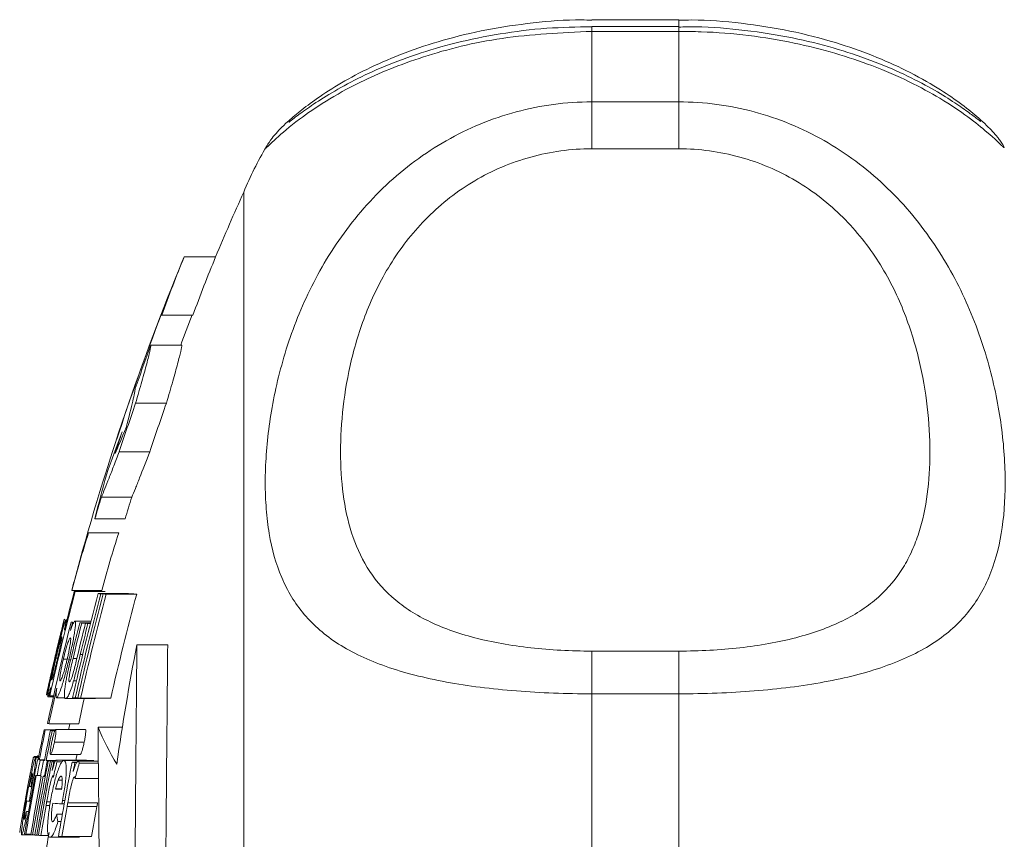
# Model space of a CAD drawing. Header units: millimetres. Extents: x 130 to 821, y 51 to 865.
# Tile 11 of 22: x 131 to 165, y 707 to 735. Entities that reach past the tile are written whole.
import ezdxf

# ---------------------------------------------------------------- set-up
doc = ezdxf.new("R2010")
doc.units = ezdxf.units.MM

msp = doc.modelspace()

# ---------------------------------------------------------------- linework, layer by layer
at = {"color": 7, "linetype": 'Continuous', "lineweight": 15}
for p, q in [((153.714, 735.494), (150.714, 735.494)), ((153.714, 735.261), (150.714, 735.261)), ((150.714, 735.097), (150.714, 732.665)), ((153.714, 735.097), (150.714, 735.097)), ((153.714, 732.665), (153.714, 735.097)), ((150.714, 732.665), (150.714, 731.049)), ((150.714, 732.665), (153.714, 732.665)), ((153.714, 732.665), (153.714, 731.049)), ((139.509, 731.116), (139.514, 731.123)), ((153.714, 731.049), (150.714, 731.049)), ((138.714, 692.235), (138.714, 729.558)), ((136.662, 727.327), (137.745, 727.327)), ((135.889, 725.31), (136.963, 725.31)), ((135.515, 724.28), (136.583, 724.28)), ((134.984, 722.275), (136.045, 722.275)), ((134.423, 720.608), (135.478, 720.608)), ((133.806, 719.042), (134.853, 719.042)), ((133.58, 718.292), (134.625, 718.292)), ((133.362, 717.81), (134.404, 717.81)), ((132.783, 715.827), (133.818, 715.827)), ((132.872, 715.789), (133.907, 715.789)), ((132.902, 715.784), (133.939, 715.784)), ((133.695, 715.714), (134.74, 715.714)), ((133.788, 715.708), (134.835, 715.708)), ((133.872, 715.703), (134.92, 715.703)), ((133.974, 715.698), (135.023, 715.698)), ((132.583, 714.809), (132.618, 714.809)), ((132.892, 714.767), (133.447, 714.767)), ((133.058, 714.707), (133.432, 714.707)), ((133.13, 714.701), (133.43, 714.701)), ((133.258, 714.692), (133.428, 714.692)), ((133.343, 714.687), (133.427, 714.687)), ((135.029, 713.953), (136.092, 713.953)), ((150.714, 713.735), (150.714, 712.26)), ((150.714, 713.735), (153.714, 713.735)), ((153.714, 713.735), (153.714, 712.26)), ((132.242, 713.495), (132.298, 713.495)), ((132.495, 713.458), (132.618, 713.458)), ((132.684, 713.428), (132.744, 713.428)), ((132.847, 712.703), (132.945, 712.703)), ((131.91, 712.236), (131.915, 712.236)), ((131.957, 712.162), (132.151, 712.162)), ((132.029, 712.194), (132.158, 712.194)), ((132.261, 712.12), (132.555, 712.12)), ((132.572, 712.094), (133.605, 712.094)), ((132.906, 712.118), (132.99, 712.118)), ((133.09, 712.108), (134.129, 712.108)), ((150.714, 712.26), (150.714, 706.49)), ((153.714, 712.26), (150.714, 712.26)), ((153.714, 706.49), (153.714, 712.26)), ((131.831, 711.02), (132.224, 711.02)), ((131.872, 711.014), (132.22, 711.014)), ((131.999, 711.229), (133.024, 711.229)), ((132.048, 710.995), (132.205, 710.995)), ((132.109, 710.99), (132.202, 710.99)), ((132.228, 711.026), (133.257, 711.026)), ((133.69, 711.107), (134.527, 711.107)), ((132.186, 710.594), (133.214, 710.594)), ((131.461, 710.077), (131.64, 710.077)), ((131.492, 710.102), (131.645, 710.102)), ((131.533, 710.049), (131.635, 710.049)), ((131.604, 709.99), (131.623, 709.99)), ((131.608, 710.126), (131.65, 710.126)), ((131.664, 709.982), (131.843, 709.982)), ((131.693, 709.979), (131.842, 709.979)), ((131.81, 709.966), (131.839, 709.966)), ((131.9, 709.958), (132.236, 709.958)), ((131.941, 709.954), (132.233, 709.954)), ((131.975, 709.952), (132.231, 709.952)), ((132.046, 709.946), (132.226, 709.946)), ((132.055, 710.173), (133.081, 710.173)), ((132.252, 709.977), (133.281, 709.977)), ((132.51, 709.962), (133.542, 709.962)), ((132.104, 709.942), (132.222, 709.942)), ((132.275, 709.912), (132.453, 709.912)), ((132.797, 709.901), (132.964, 709.901)), ((132.893, 709.896), (132.959, 709.896)), ((133.005, 709.936), (133.7, 709.936)), ((133.041, 709.871), (133.7, 709.871)), ((131.589, 709.44), (131.708, 709.44)), ((131.837, 709.416), (131.871, 709.416)), ((132.317, 709.286), (132.454, 709.286)), ((132.899, 709.341), (133.705, 709.341)), ((131.321, 709.068), (131.378, 709.068)), ((132.225, 708.98), (132.435, 708.98)), ((131.34, 708.675), (131.375, 708.675)), ((131.319, 708.557), (131.354, 708.557)), ((131.918, 708.539), (132.049, 708.539)), ((132.446, 708.469), (132.525, 708.469)), ((132.468, 708.588), (132.546, 708.588)), ((132.621, 708.374), (133.654, 708.374)), ((132.643, 708.498), (133.676, 708.498)), ((131.201, 707.946), (131.246, 707.946)), ((131.218, 708.201), (131.291, 708.201)), ((132.265, 708.113), (132.461, 708.113)), ((132.307, 707.858), (132.416, 707.858)), ((131.054, 707.402), (131.418, 707.402)), ((131.2, 707.425), (131.377, 707.425)), ((131.435, 707.4), (131.511, 707.4)), ((131.58, 707.389), (131.639, 707.389)), ((131.716, 707.379), (131.994, 707.379)), ((132.03, 707.314), (133.056, 707.314)), ((132.439, 707.338), (133.47, 707.338))]:
    msp.add_line(p, q, dxfattribs=at)
at = {"color": 8, "linetype": 'Continuous', "lineweight": 15}
for p, q in [((153.714, 735.494), (153.714, 735.261)), ((150.714, 735.261), (150.714, 735.097)), ((153.714, 735.261), (153.714, 735.097)), ((132.827, 713.474), (132.958, 713.474)), ((133.076, 713.612), (133.16, 713.612)), ((132.142, 713.254), (132.147, 713.254)), ((131.896, 708.414), (132.029, 708.414))]:
    msp.add_line(p, q, dxfattribs=at)
at = {"color": 7, "linetype": 'Continuous', "lineweight": 15, "flags": 128}
for points in [[(136.662, 727.327), (136.56, 727.08), (136.484, 726.895)], [(136.94, 725.321), (136.584, 724.396), (136.541, 724.28)], [(132.874, 716.172), (132.849, 716.08), (132.783, 715.827)], [(132.715, 711.229), (132.702, 711.17), (132.671, 711.02)], [(132.967, 710.173), (132.95, 710.087), (132.924, 709.958)]]:
    msp.add_lwpolyline(points, dxfattribs=at)
at = {"color": 7, "linetype": 'Continuous', "lineweight": 15}
for centre, radius, start, end in [((150.714, 724.558), 13, 149.6534, 157.3801), ((220.757, 692.558), 90, 155.72535, 157.27391), ((182.133, 708.756), 49.117, 157.7838, 160.304), ((182.695, 708.729), 48.645, 157.5225, 160.0714), ((220.757, 692.558), 91, 157.83118, 164.95948), ((220.751, 692.55), 90.99, 158.89002, 161.75257), ((135.911, 725.381), 0.0746, 234.3251, 253.4423), ((220.751, 692.534), 90.956, 159.57237, 160.5774), ((220.751, 692.504), 90.787, 160.85738, 161.96758), ((220.751, 692.504), 89.785, 160.63523, 161.75925), ((179.469, 703.986), 48.162, 158.9411, 160.8249), ((220.751, 692.521), 90.9, 161.54787, 162.0455), ((179.486, 706.996), 47.275, 164.2786, 166.1751), ((220.751, 692.521), 90.9, 163.03661, 163.53019), ((220.751, 692.521), 89.899, 162.84191, 163.34149), ((177.944, 703.701), 46.761, 162.4395, 164.9704), ((178.492, 703.689), 46.294, 162.2408, 164.7997), ((220.75, 692.517), 90.877, 165.16597, 167.49526), ((220.75, 692.523), 90.907, 165.17092, 166.03635), ((133.103, 716.996), 1.229, 259.1523, 260.6066), ((134.141, 717.024), 1.257, 259.2772, 260.7155), ((220.75, 692.447), 90.111, 165.03702, 167.38729), ((220.75, 692.442), 90.021, 165.02165, 167.37442), ((220.75, 692.437), 89.94, 165.00784, 167.36286), ((220.75, 692.432), 89.841, 164.99098, 167.34875), ((135.635, 748.018), 32.363, 266.5629, 266.7287), ((136.167, 757.523), 41.883, 266.8588, 266.9987), ((220.751, 692.432), 88.828, 164.81574, 167.20206), ((136.703, 748.789), 33.134, 266.604, 266.768), ((137.241, 758.522), 42.881, 266.8966, 267.035), ((220.75, 692.5), 90.755, 165.81865, 168.08689), ((220.75, 692.56), 90.993, 165.85654, 166.03221), ((132.525, 714.791), 0.01, 142.4982, 161.8412), ((220.75, 692.495), 90.707, 165.81102, 165.99869), ((133.33, 719.621), 4.919, 263.3614, 263.9387), ((220.75, 692.472), 90.468, 165.77264, 166.46192), ((220.75, 692.467), 90.398, 165.76138, 166.56273), ((134.245, 729.88), 15.22, 265.5254, 265.7983), ((220.757, 692.558), 91, 166.01073, 166.40585), ((220.75, 692.458), 90.273, 165.7413, 166.55755), ((220.75, 692.452), 90.191, 165.7281, 166.43154), ((134.856, 738.628), 23.989, 266.1811, 266.383), ((220.75, 692.545), 90.982, 166.42599, 167.51002), ((216.98, 698.021), 83.485, 168.99816, 171.86622), ((220.75, 692.56), 90.993, 166.85415, 167.51154), ((220.75, 692.551), 90.99, 166.79384, 167.51109), ((220.75, 692.523), 90.906, 167.31921, 167.49941), ((220.75, 692.495), 90.707, 167.28455, 168.08053), ((131.937, 712.254), 0.0359, 227.4143, 242.7205), ((132.228, 713.384), 1.206, 259.0471, 260.5149), ((134.735, 743.8), 31.734, 266.5282, 266.6956), ((135.262, 753.119), 41.068, 266.8269, 266.9682), ((220.75, 692.495), 89.704, 167.36302, 167.94525), ((220.75, 692.509), 90.825, 168.2407, 168.9049), ((220.75, 692.504), 90.785, 168.23539, 168.89989), ((132.241, 713.948), 2.957, 262.0351, 262.8423), ((220.75, 692.485), 90.613, 168.21276, 168.87858), ((220.75, 692.48), 90.553, 168.20486, 168.87114), ((132.514, 716.034), 4.832, 263.3007, 263.8832), ((132.916, 720.332), 9.377, 264.6866, 265.0615), ((144.777, 715.92), 12.087, 203.4635, 210.2359), ((210.037, 694.361), 80.13, 168.73692, 169.12339), ((220.75, 692.558), 90.993, 168.92566, 169.12757), ((220.757, 692.558), 91, 168.92565, 169.12397), ((131.46, 710.035), 0.00911, 139.5645, 172.3572), ((220.75, 692.512), 90.844, 168.9072, 169.25306), ((220.75, 692.473), 90.479, 168.86195, 170.5082), ((220.75, 692.468), 90.41, 168.85331, 170.50086), ((220.75, 692.5), 90.757, 168.89639, 169.2426), ((131.942, 712.265), 2.299, 261.5243, 262.001), ((132.137, 713.732), 3.78, 262.8122, 263.2526), ((220.75, 692.488), 90.641, 168.88209, 169.22875), ((132.573, 717.829), 7.9, 264.4593, 264.6691), ((220.75, 692.476), 90.512, 168.86606, 169.21324), ((132.858, 721.015), 11.098, 265.0457, 265.2611), ((133.123, 724.284), 14.378, 265.4185, 265.7007), ((220.75, 692.464), 90.353, 168.84612, 170.49476), ((133.501, 729.417), 19.525, 265.8979, 266.0954), ((220.75, 692.459), 90.287, 168.83788, 169.04143), ((210.326, 690.529), 80.422, 166.05344, 166.44249), ((220.75, 692.423), 89.673, 168.76047, 170.42203), ((135.574, 765.807), 55.975, 267.1561, 267.2548), ((220.75, 692.418), 89.578, 168.74847, 168.95369), ((210.51, 688.95), 80.244, 164.88745, 165.2794), ((220.75, 692.509), 90.825, 169.25083, 170.54467), ((220.75, 692.504), 90.785, 169.24599, 170.54042), ((220.75, 692.485), 90.613, 169.22535, 170.52232), ((220.75, 692.48), 90.553, 169.21815, 170.516), ((131.838, 711.721), 2.294, 261.5146, 261.9918), ((132.032, 713.185), 3.771, 262.8039, 263.2448), ((132.468, 717.272), 7.882, 264.4528, 264.6629), ((132.753, 720.451), 11.073, 265.0399, 265.2555), ((131.503, 709.782), 0.737, 255.7394, 260.1029), ((134.406, 745.85), 36.935, 266.6135, 266.9375), ((220.751, 692.56), 90.994, 169.82242, 169.90225), ((220.696, 692.434), 90.82, 169.69836, 169.77431), ((220.75, 692.558), 90.993, 169.90068, 170.56231), ((131.452, 709.459), 0.912, 255.9383, 261.6223), ((220.75, 692.458), 90.275, 169.81951, 170.48656), ((220.751, 692.653), 90.242, 169.86062, 169.94112), ((134.449, 747.649), 39.231, 266.6076, 267.0741), ((220.75, 692.417), 89.562, 169.73758, 170.4101), ((220.697, 692.168), 89.744, 169.45762, 169.53454), ((220.751, 692.69), 89.515, 169.82852, 169.90967), ((220.75, 692.417), 88.546, 169.61852, 170.299), ((220.751, 692.69), 88.498, 169.7104, 169.79252), ((148.424, 706.923), 17.253, 175.754, 176.6024), ((149.611, 710.875), 17.565, 189.047, 189.8899), ((131.566, 710.316), 2.914, 261.9756, 262.7887), ((132.236, 716.605), 9.239, 264.6465, 265.0241), ((132.652, 721.58), 14.232, 265.3946, 265.6782), ((133.044, 726.894), 19.561, 265.8772, 266.107), ((220.757, 692.558), 90, 170.45646, 171.05098), ((135.114, 763.149), 55.876, 267.1413, 267.2563)]:
    msp.add_arc(centre, radius, start, end, dxfattribs=at)
for points, knots in [([(150.715, 735.482), (150.599, 735.486), (149.92, 735.508), (148.683, 735.402), (147.066, 735.17), (145.576, 734.807), (144.224, 734.357), (143.045, 733.849), (142.033, 733.307), (141.231, 732.789), (140.605, 732.309), (140.255, 732.006), (140.002, 731.771), (139.817, 731.566), (139.64, 731.362), (139.532, 731.179), (139.503, 731.13)], [0, 0, 0, 0, 0.018036, 0.105541, 0.19239, 0.280679, 0.367212, 0.457701, 0.550777, 0.648707, 0.742202, 0.844362, 0.914205, 0.960402, 0.989403, 1, 1, 1, 1]), ([(164.939, 731.108), (164.903, 731.167), (164.83, 731.289), (164.737, 731.409), (164.662, 731.503), (164.598, 731.576), (164.414, 731.78), (164.059, 732.12), (163.442, 732.61), (162.649, 733.155), (161.643, 733.723), (160.447, 734.261), (159.108, 734.733), (157.581, 735.128), (155.9, 735.388), (154.587, 735.505), (153.864, 735.484), (153.713, 735.479)], [0, 0, 0, 0, 0.01147, 0.02365, 0.036166, 0.055859, 0.097921, 0.226007, 0.332108, 0.428438, 0.532854, 0.622119, 0.706864, 0.79889, 0.889556, 0.977021, 1, 1, 1, 1]), ([(150.714, 735.256), (150.196, 735.246), (149.119, 735.226), (147.533, 735.025), (146.011, 734.713), (144.626, 734.306), (143.403, 733.836), (142.365, 733.341), (141.502, 732.843), (140.875, 732.423), (140.492, 732.139), (140.285, 731.974), (140.275, 731.966), (140.272, 731.963)], [0, 0, 0, 0, 0.08847, 0.183972, 0.279486, 0.375616, 0.473809, 0.574688, 0.67879, 0.788184, 0.898138, 0.963123, 1, 1, 1, 1]), ([(164.132, 731.985), (164.132, 731.985), (164.132, 731.985), (163.982, 732.1), (163.719, 732.299), (163.181, 732.679), (162.458, 733.123), (161.522, 733.611), (160.381, 734.098), (159.083, 734.531), (157.623, 734.896), (156.017, 735.145), (154.675, 735.267), (153.908, 735.249), (153.714, 735.245)], [0, 0, 0, 0, 0.026284, 0.091816, 0.194631, 0.288826, 0.387109, 0.488561, 0.586351, 0.681065, 0.772388, 0.870598, 0.967334, 1, 1, 1, 1]), ([(150.714, 712.26), (149.829, 712.26), (148.963, 712.292), (147.693, 712.393), (147.273, 712.436), (146.467, 712.539), (146.078, 712.598), (145.324, 712.737), (144.958, 712.817), (144.264, 712.995), (143.936, 713.093), (143.005, 713.419), (142.453, 713.679), (141.517, 714.276), (141.127, 714.614), (140.638, 715.191), (140.491, 715.395), (140.233, 715.821), (140.12, 716.043), (139.826, 716.738), (139.686, 717.24), (139.547, 718.058), (139.513, 718.342), (139.467, 718.932), (139.456, 719.237), (139.456, 720.17), (139.501, 720.82), (139.684, 722.171), (139.823, 722.872), (140.122, 723.957), (140.236, 724.322), (140.496, 725.048), (140.64, 725.41), (140.964, 726.13), (141.143, 726.488), (141.539, 727.197), (141.757, 727.55), (142.465, 728.573), (143.006, 729.212), (143.938, 730.088), (144.27, 730.367), (144.962, 730.88), (145.322, 731.115), (146.074, 731.542), (146.467, 731.734), (147.278, 732.069), (147.691, 732.209), (148.531, 732.434), (148.959, 732.52), (149.828, 732.636), (150.271, 732.665), (150.714, 732.665)], [0, 0, 0, 0, 0.0625, 0.0625, 0.09375, 0.09375, 0.125, 0.125, 0.15625, 0.15625, 0.1875, 0.1875, 0.25, 0.25, 0.3125, 0.3125, 0.34375, 0.34375, 0.375, 0.375, 0.4375, 0.4375, 0.46875, 0.46875, 0.5, 0.5, 0.5625, 0.5625, 0.625, 0.625, 0.65625, 0.65625, 0.6875, 0.6875, 0.71875, 0.71875, 0.75, 0.75, 0.8125, 0.8125, 0.84375, 0.84375, 0.875, 0.875, 0.90625, 0.90625, 0.9375, 0.9375, 0.96875, 0.96875, 1, 1, 1, 1]), ([(153.714, 732.665), (154.599, 732.665), (155.465, 732.55), (156.735, 732.209), (157.155, 732.067), (157.961, 731.735), (158.35, 731.544), (159.104, 731.116), (159.47, 730.877), (160.164, 730.362), (160.492, 730.087), (161.423, 729.212), (161.975, 728.558), (162.911, 727.201), (163.301, 726.493), (163.79, 725.404), (163.937, 725.037), (164.195, 724.312), (164.308, 723.952), (164.602, 722.882), (164.742, 722.183), (164.881, 721.164), (164.915, 720.829), (164.961, 720.17), (164.972, 719.848), (164.972, 718.916), (164.927, 718.335), (164.744, 717.249), (164.605, 716.744), (164.306, 716.039), (164.192, 715.814), (163.932, 715.389), (163.788, 715.188), (163.464, 714.806), (163.285, 714.625), (162.889, 714.284), (162.671, 714.122), (161.963, 713.673), (161.423, 713.419), (160.49, 713.093), (160.158, 712.993), (159.466, 712.816), (159.106, 712.738), (158.354, 712.599), (157.961, 712.539), (157.15, 712.436), (156.737, 712.394), (155.897, 712.327), (155.469, 712.302), (154.6, 712.268), (154.157, 712.26), (153.714, 712.26)], [0, 0, 0, 0, 0.0625, 0.0625, 0.09375, 0.09375, 0.125, 0.125, 0.15625, 0.15625, 0.1875, 0.1875, 0.25, 0.25, 0.3125, 0.3125, 0.34375, 0.34375, 0.375, 0.375, 0.4375, 0.4375, 0.46875, 0.46875, 0.5, 0.5, 0.5625, 0.5625, 0.625, 0.625, 0.65625, 0.65625, 0.6875, 0.6875, 0.71875, 0.71875, 0.75, 0.75, 0.8125, 0.8125, 0.84375, 0.84375, 0.875, 0.875, 0.90625, 0.90625, 0.9375, 0.9375, 0.96875, 0.96875, 1, 1, 1, 1]), ([(150.714, 731.049), (150.356, 731.049), (149.997, 731.024), (149.294, 730.929), (148.949, 730.858), (148.271, 730.671), (147.938, 730.555), (147.287, 730.279), (146.976, 730.121), (146.381, 729.77), (146.096, 729.576), (145.554, 729.155), (145.297, 728.927), (144.583, 728.217), (144.177, 727.702), (143.481, 726.61), (143.202, 726.049), (142.86, 725.205), (142.76, 724.922), (142.581, 724.356), (142.502, 724.072), (142.3, 723.233), (142.206, 722.686), (142.084, 721.621), (142.054, 721.102), (142.054, 720.094), (142.083, 719.604), (142.207, 718.673), (142.3, 718.231), (142.568, 717.391), (142.741, 716.994), (143.2, 716.247), (143.48, 715.908), (143.995, 715.448), (144.182, 715.303), (144.593, 715.029), (144.818, 714.9), (145.295, 714.665), (145.549, 714.557), (146.09, 714.361), (146.379, 714.272), (146.978, 714.117), (147.289, 714.05), (147.934, 713.935), (148.27, 713.886), (149.296, 713.772), (149.997, 713.735), (150.714, 713.735)], [0, 0, 0, 0, 0.03125, 0.03125, 0.0625, 0.0625, 0.09375, 0.09375, 0.125, 0.125, 0.15625, 0.15625, 0.1875, 0.1875, 0.25, 0.25, 0.3125, 0.3125, 0.34375, 0.34375, 0.375, 0.375, 0.4375, 0.4375, 0.5, 0.5, 0.5625, 0.5625, 0.625, 0.625, 0.6875, 0.6875, 0.75, 0.75, 0.78125, 0.78125, 0.8125, 0.8125, 0.84375, 0.84375, 0.875, 0.875, 0.90625, 0.90625, 0.9375, 0.9375, 1, 1, 1, 1]), ([(153.714, 713.735), (154.072, 713.735), (154.431, 713.744), (155.134, 713.782), (155.479, 713.811), (156.157, 713.886), (156.49, 713.934), (157.141, 714.05), (157.452, 714.117), (158.047, 714.272), (158.332, 714.359), (158.874, 714.555), (159.131, 714.664), (159.845, 715.015), (160.251, 715.286), (160.947, 715.906), (161.226, 716.246), (161.568, 716.8), (161.668, 716.992), (161.847, 717.39), (161.926, 717.597), (162.128, 718.232), (162.222, 718.676), (162.345, 719.603), (162.374, 720.086), (162.374, 721.093), (162.345, 721.62), (162.221, 722.689), (162.128, 723.235), (161.86, 724.344), (161.687, 724.908), (161.228, 726.048), (160.948, 726.607), (160.433, 727.416), (160.246, 727.681), (159.835, 728.198), (159.61, 728.45), (159.133, 728.925), (158.879, 729.15), (158.338, 729.571), (158.049, 729.769), (157.45, 730.122), (157.139, 730.279), (156.494, 730.553), (156.158, 730.671), (155.132, 730.953), (154.431, 731.049), (153.714, 731.049)], [0, 0, 0, 0, 0.03125, 0.03125, 0.0625, 0.0625, 0.09375, 0.09375, 0.125, 0.125, 0.15625, 0.15625, 0.1875, 0.1875, 0.25, 0.25, 0.3125, 0.3125, 0.34375, 0.34375, 0.375, 0.375, 0.4375, 0.4375, 0.5, 0.5, 0.5625, 0.5625, 0.625, 0.625, 0.6875, 0.6875, 0.75, 0.75, 0.78125, 0.78125, 0.8125, 0.8125, 0.84375, 0.84375, 0.875, 0.875, 0.90625, 0.90625, 0.9375, 0.9375, 1, 1, 1, 1]), ([(134.984, 722.275), (135.064, 722.55), (135.136, 722.801), (135.264, 723.256), (135.321, 723.462), (135.413, 723.808), (135.448, 723.949), (135.498, 724.167), (135.512, 724.242), (135.515, 724.28)], [0, 0, 0, 0, 0.25, 0.25, 0.5, 0.5, 0.75, 0.75, 1, 1, 1, 1]), ([(136.583, 724.28), (136.581, 724.242), (136.567, 724.168), (136.517, 723.953), (136.48, 723.809), (136.387, 723.464), (136.331, 723.263), (136.201, 722.804), (136.127, 722.55), (136.045, 722.275)], [0, 0, 0, 0, 0.25, 0.25, 0.5, 0.5, 0.75, 0.75, 1, 1, 1, 1]), ([(134.971, 722.78), (134.968, 722.721), (134.94, 722.576), (134.832, 722.117), (134.756, 721.816), (134.658, 721.446)], [0, 0, 0, 0, 0.5, 0.5, 1, 1, 1, 1]), ([(133.806, 719.042), (133.878, 719.215), (133.967, 719.434), (134.123, 719.829), (134.179, 719.973), (134.297, 720.277), (134.358, 720.438), (134.423, 720.608)], [0, 0, 0, 0, 0.5, 0.5, 0.75, 0.75, 1, 1, 1, 1]), ([(135.478, 720.608), (135.347, 720.269), (135.229, 719.967), (135.071, 719.572), (135.021, 719.448), (134.931, 719.227), (134.89, 719.129), (134.853, 719.042)], [0, 0, 0, 0, 0.5, 0.5, 0.75, 0.75, 1, 1, 1, 1]), ([(132.583, 714.809), (132.58, 714.808), (132.575, 714.803), (132.561, 714.769), (132.552, 714.743), (132.518, 714.638), (132.487, 714.532), (132.42, 714.284), (132.381, 714.137), (132.322, 713.902), (132.302, 713.82), (132.263, 713.657), (132.243, 713.574), (132.223, 713.491)], [0, 0, 0, 0, 0.125, 0.125, 0.25, 0.25, 0.5, 0.5, 0.75, 0.75, 0.875, 0.875, 1, 1, 1, 1]), ([(132.528, 714.832), (132.527, 714.831), (132.525, 714.826), (132.517, 714.796), (132.511, 714.776), (132.49, 714.691), (132.469, 714.609), (132.448, 714.523)], [0, 0, 0, 0, 0.25, 0.25, 0.5, 0.5, 1, 1, 1, 1]), ([(132.468, 714.563), (132.478, 714.604), (132.487, 714.644), (132.503, 714.712), (132.509, 714.741), (132.519, 714.786), (132.523, 714.804), (132.528, 714.827), (132.528, 714.83), (132.528, 714.832)], [0, 0, 0, 0, 0.25, 0.25, 0.5, 0.5, 0.75, 0.75, 1, 1, 1, 1]), ([(132.53, 714.459), (132.541, 714.511), (132.551, 714.562), (132.567, 714.649), (132.573, 714.687), (132.583, 714.747), (132.585, 714.771), (132.587, 714.801), (132.585, 714.806), (132.583, 714.809)], [0, 0, 0, 0, 0.25, 0.25, 0.5, 0.5, 0.75, 0.75, 1, 1, 1, 1]), ([(132.684, 713.428), (132.703, 713.51), (132.723, 713.592), (132.759, 713.753), (132.776, 713.833), (132.809, 713.99), (132.825, 714.068), (132.852, 714.214), (132.864, 714.282), (132.884, 714.41), (132.893, 714.469), (132.906, 714.574), (132.91, 714.62), (132.913, 714.694), (132.912, 714.721), (132.906, 714.757), (132.899, 714.764), (132.892, 714.767)], [0, 0, 0, 0, 0.125, 0.125, 0.25, 0.25, 0.375, 0.375, 0.5, 0.5, 0.625, 0.625, 0.75, 0.75, 0.875, 0.875, 1, 1, 1, 1]), ([(132.892, 714.767), (132.885, 714.766), (132.877, 714.761), (132.856, 714.733), (132.844, 714.712), (132.818, 714.656), (132.803, 714.621), (132.772, 714.539), (132.755, 714.491), (132.738, 714.441)], [0, 0, 0, 0, 0.25, 0.25, 0.5, 0.5, 0.75, 0.75, 1, 1, 1, 1]), ([(132.309, 713.899), (132.324, 713.959), (132.338, 714.018), (132.367, 714.137), (132.381, 714.196), (132.408, 714.31), (132.421, 714.365), (132.447, 714.471), (132.458, 714.518), (132.468, 714.563)], [0, 0, 0, 0, 0.25, 0.25, 0.5, 0.5, 0.75, 0.75, 1, 1, 1, 1]), ([(132.382, 714.25), (132.381, 714.248), (132.381, 714.244), (132.374, 714.214), (132.369, 714.191), (132.347, 714.097), (132.325, 714.006), (132.28, 713.817), (132.257, 713.721), (132.212, 713.53), (132.189, 713.434), (132.166, 713.338)], [0, 0, 0, 0, 0.125, 0.125, 0.25, 0.25, 0.5, 0.5, 0.75, 0.75, 1, 1, 1, 1]), ([(132.242, 713.495), (132.253, 713.543), (132.264, 713.59), (132.286, 713.682), (132.298, 713.727), (132.331, 713.86), (132.353, 713.942), (132.391, 714.08), (132.407, 714.137), (132.425, 714.191), (132.43, 714.205), (132.438, 714.221), (132.441, 714.224), (132.443, 714.225)], [0, 0, 0, 0, 0.125, 0.125, 0.25, 0.25, 0.5, 0.5, 0.75, 0.75, 0.875, 0.875, 1, 1, 1, 1]), ([(132.263, 713.769), (132.278, 713.832), (132.293, 713.894), (132.321, 714.009), (132.334, 714.064), (132.357, 714.154), (132.366, 714.192), (132.375, 714.228), (132.378, 714.237), (132.381, 714.248), (132.381, 714.249), (132.382, 714.25)], [0, 0, 0, 0, 0.25, 0.25, 0.5, 0.5, 0.75, 0.75, 0.875, 0.875, 1, 1, 1, 1]), ([(132.443, 714.225), (132.444, 714.223), (132.446, 714.22), (132.445, 714.203), (132.444, 714.19), (132.437, 714.136), (132.426, 714.078), (132.399, 713.94), (132.381, 713.856), (132.351, 713.721), (132.34, 713.674), (132.318, 713.58), (132.307, 713.533), (132.296, 713.485)], [0, 0, 0, 0, 0.125, 0.125, 0.25, 0.25, 0.5, 0.5, 0.75, 0.75, 0.875, 0.875, 1, 1, 1, 1]), ([(132.495, 713.458), (132.506, 713.505), (132.518, 713.553), (132.541, 713.646), (132.553, 713.692), (132.59, 713.827), (132.614, 713.909), (132.659, 714.046), (132.679, 714.101), (132.704, 714.153), (132.711, 714.166), (132.724, 714.182), (132.729, 714.183), (132.734, 714.185)], [0, 0, 0, 0, 0.125, 0.125, 0.25, 0.25, 0.5, 0.5, 0.75, 0.75, 0.875, 0.875, 1, 1, 1, 1]), ([(132.734, 714.185), (132.738, 714.183), (132.742, 714.18), (132.746, 714.163), (132.747, 714.149), (132.746, 714.093), (132.74, 714.036), (132.719, 713.896), (132.704, 713.812), (132.676, 713.678), (132.666, 713.631), (132.645, 713.537), (132.634, 713.49), (132.623, 713.443)], [0, 0, 0, 0, 0.125, 0.125, 0.25, 0.25, 0.5, 0.5, 0.75, 0.75, 0.875, 0.875, 1, 1, 1, 1]), ([(132.142, 713.254), (132.162, 713.34), (132.182, 713.426), (132.202, 713.512), (132.212, 713.555), (132.222, 713.598), (132.233, 713.64), (132.243, 713.683), (132.253, 713.727), (132.263, 713.769)], [0, 0, 0, 0, 0.0002644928, 0.0002644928, 0.0002644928, 0.0003970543, 0.0003970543, 0.0003970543, 0.0005303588, 0.0005303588, 0.0005303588, 0.0005303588]), ([(134.677, 673.579), (134.689, 674.982), (134.702, 676.476), (134.723, 678.847), (134.73, 679.66), (134.741, 680.912), (134.745, 681.335), (134.752, 682.192), (134.756, 682.627), (134.775, 684.804), (134.791, 686.582), (134.815, 689.301), (134.823, 690.217), (134.835, 691.603), (134.839, 692.069), (134.847, 692.997), (134.851, 693.46), (134.871, 695.767), (134.887, 697.591), (134.91, 700.296), (134.918, 701.193), (134.934, 702.973), (134.941, 703.843), (134.964, 706.398), (134.978, 708.026), (134.998, 710.353), (135.005, 711.113), (135.017, 712.575), (135.023, 713.278), (135.029, 713.953)], [0, 0, 0, 0, 0.125, 0.125, 0.1875, 0.1875, 0.21875, 0.21875, 0.25, 0.25, 0.375, 0.375, 0.4375, 0.4375, 0.46875, 0.46875, 0.5, 0.5, 0.625, 0.625, 0.6875, 0.6875, 0.75, 0.75, 0.875, 0.875, 0.9375, 0.9375, 1, 1, 1, 1]), ([(136.092, 713.953), (136.08, 712.602), (136.067, 711.154), (136.047, 708.842), (136.04, 708.048), (136.029, 706.822), (136.025, 706.407), (136.018, 705.565), (136.014, 705.138), (135.995, 702.996), (135.98, 701.238), (135.956, 698.54), (135.948, 697.63), (135.935, 696.249), (135.931, 695.784), (135.923, 694.858), (135.919, 694.395), (135.899, 692.088), (135.883, 690.257), (135.858, 687.532), (135.85, 686.626), (135.834, 684.825), (135.827, 683.942), (135.804, 681.347), (135.789, 679.685), (135.768, 677.298), (135.761, 676.516), (135.747, 675.008), (135.741, 674.281), (135.735, 673.579)], [0, 0, 0, 0, 0.125, 0.125, 0.1875, 0.1875, 0.21875, 0.21875, 0.25, 0.25, 0.375, 0.375, 0.4375, 0.4375, 0.46875, 0.46875, 0.5, 0.5, 0.625, 0.625, 0.6875, 0.6875, 0.75, 0.75, 0.875, 0.875, 0.9375, 0.9375, 1, 1, 1, 1]), ([(132.223, 713.491), (132.204, 713.409), (132.184, 713.326), (132.147, 713.165), (132.129, 713.085), (132.077, 712.849), (132.046, 712.704), (132.008, 712.516), (131.997, 712.459), (131.978, 712.355), (131.97, 712.31), (131.959, 712.236), (131.955, 712.209), (131.953, 712.181), (131.953, 712.173), (131.954, 712.164), (131.956, 712.163), (131.957, 712.162)], [0, 0, 0, 0, 0.125, 0.125, 0.25, 0.25, 0.5, 0.5, 0.625, 0.625, 0.75, 0.75, 0.875, 0.875, 0.9375, 0.9375, 1, 1, 1, 1]), ([(132.092, 712.744), (132.091, 712.746), (132.09, 712.749), (132.09, 712.768), (132.092, 712.782), (132.1, 712.84), (132.111, 712.899), (132.132, 713.005), (132.14, 713.043), (132.157, 713.125), (132.167, 713.169), (132.187, 713.259), (132.197, 713.306), (132.219, 713.4), (132.23, 713.448), (132.242, 713.495)], [0, 0, 0, 0, 0.125, 0.125, 0.25, 0.25, 0.5, 0.5, 0.625, 0.625, 0.75, 0.75, 0.875, 0.875, 1, 1, 1, 1]), ([(132.296, 713.485), (132.284, 713.437), (132.273, 713.389), (132.25, 713.295), (132.239, 713.249), (132.205, 713.113), (132.183, 713.029), (132.145, 712.888), (132.128, 712.832), (132.11, 712.777), (132.105, 712.763), (132.097, 712.747), (132.094, 712.745), (132.092, 712.744)], [0, 0, 0, 0, 0.125, 0.125, 0.25, 0.25, 0.5, 0.5, 0.75, 0.75, 0.875, 0.875, 1, 1, 1, 1]), ([(132.261, 712.12), (132.265, 712.12), (132.269, 712.121), (132.279, 712.128), (132.284, 712.135), (132.302, 712.161), (132.315, 712.187), (132.361, 712.293), (132.398, 712.397), (132.476, 712.639), (132.519, 712.784), (132.581, 713.016), (132.602, 713.096), (132.644, 713.26), (132.664, 713.344), (132.684, 713.428)], [0, 0, 0, 0, 0.0625, 0.0625, 0.125, 0.125, 0.25, 0.25, 0.5, 0.5, 0.75, 0.75, 0.875, 0.875, 1, 1, 1, 1]), ([(132.382, 712.704), (132.378, 712.706), (132.374, 712.709), (132.37, 712.726), (132.369, 712.74), (132.37, 712.796), (132.375, 712.854), (132.397, 712.997), (132.413, 713.082), (132.441, 713.219), (132.451, 713.266), (132.472, 713.362), (132.483, 713.41), (132.495, 713.458)], [0, 0, 0, 0, 0.125, 0.125, 0.25, 0.25, 0.5, 0.5, 0.75, 0.75, 0.875, 0.875, 1, 1, 1, 1]), ([(132.623, 713.443), (132.611, 713.395), (132.6, 713.347), (132.576, 713.254), (132.564, 713.208), (132.528, 713.073), (132.504, 712.992), (132.459, 712.852), (132.438, 712.795), (132.412, 712.739), (132.405, 712.725), (132.392, 712.708), (132.387, 712.705), (132.382, 712.704)], [0, 0, 0, 0, 0.125, 0.125, 0.25, 0.25, 0.5, 0.5, 0.75, 0.75, 0.875, 0.875, 1, 1, 1, 1]), ([(132.796, 713.65), (132.763, 713.51), (132.729, 713.369), (132.665, 713.088), (132.634, 712.947), (132.607, 712.81)], [0, 0, 0, 0, 0.5, 0.5, 1, 1, 1, 1]), ([(132.704, 712.677), (132.699, 712.679), (132.694, 712.682), (132.688, 712.703), (132.686, 712.718), (132.687, 712.786), (132.696, 712.859), (132.717, 712.983), (132.726, 713.028), (132.745, 713.117), (132.755, 713.161), (132.785, 713.295), (132.806, 713.384), (132.827, 713.474)], [0, 0, 0, 0, 0.125, 0.125, 0.25, 0.25, 0.5, 0.5, 0.625, 0.625, 0.75, 0.75, 1, 1, 1, 1]), ([(132.951, 713.443), (132.932, 713.364), (132.913, 713.285), (132.874, 713.127), (132.855, 713.048), (132.834, 712.973)], [0, 0, 0, 0, 0.5, 0.5, 1, 1, 1, 1]), ([(132.847, 712.703), (132.888, 712.846), (132.926, 712.997), (133.002, 713.304), (133.039, 713.458), (133.076, 713.612)], [0, 0, 0, 0, 0.5, 0.5, 1, 1, 1, 1]), ([(132.607, 712.81), (132.597, 712.756), (132.587, 712.702), (132.569, 712.601), (132.561, 712.551), (132.541, 712.411), (132.533, 712.329), (132.527, 712.202), (132.531, 712.16), (132.546, 712.105), (132.558, 712.097), (132.572, 712.094)], [0, 0, 0, 0, 0.125, 0.125, 0.25, 0.25, 0.5, 0.5, 0.75, 0.75, 1, 1, 1, 1]), ([(132.572, 712.094), (132.586, 712.095), (132.601, 712.101), (132.638, 712.144), (132.66, 712.181), (132.708, 712.285), (132.735, 712.355), (132.79, 712.513), (132.819, 712.606), (132.847, 712.703)], [0, 0, 0, 0, 0.25, 0.25, 0.5, 0.5, 0.75, 0.75, 1, 1, 1, 1]), ([(132.834, 712.973), (132.821, 712.928), (132.808, 712.885), (132.782, 712.808), (132.769, 712.774), (132.746, 712.723), (132.736, 712.704), (132.718, 712.681), (132.711, 712.679), (132.704, 712.677)], [0, 0, 0, 0, 0.25, 0.25, 0.5, 0.5, 0.75, 0.75, 1, 1, 1, 1]), ([(131.957, 712.162), (131.96, 712.163), (131.964, 712.166), (131.975, 712.193), (131.983, 712.213), (132.001, 712.269), (132.012, 712.304), (132.035, 712.385), (132.048, 712.431), (132.061, 712.479)], [0, 0, 0, 0, 0.25, 0.25, 0.5, 0.5, 0.75, 0.75, 1, 1, 1, 1]), ([(132.268, 712.46), (132.261, 712.41), (132.254, 712.361), (132.246, 712.276), (132.243, 712.239), (132.241, 712.179), (132.243, 712.157), (132.249, 712.128), (132.255, 712.122), (132.261, 712.12)], [0, 0, 0, 0, 0.25, 0.25, 0.5, 0.5, 0.75, 0.75, 1, 1, 1, 1]), ([(131.947, 712.215), (131.945, 712.212), (131.941, 712.21), (131.946, 712.239), (131.946, 712.242)], [0, 0, 0, 0, 0.892323, 1, 1, 1, 1]), ([(132.228, 711.026), (132.225, 711.025), (132.222, 711.023), (132.214, 711.014), (132.209, 711.006), (132.194, 710.973), (132.182, 710.941), (132.158, 710.863), (132.145, 710.817), (132.12, 710.718), (132.109, 710.664), (132.097, 710.61)], [0, 0, 0, 0, 0.125, 0.125, 0.25, 0.25, 0.5, 0.5, 0.75, 0.75, 1, 1, 1, 1]), ([(132.186, 710.594), (132.197, 710.648), (132.207, 710.701), (132.224, 710.804), (132.23, 710.851), (132.238, 710.933), (132.24, 710.967), (132.239, 711.002), (132.238, 711.012), (132.234, 711.023), (132.231, 711.024), (132.228, 711.026)], [0, 0, 0, 0, 0.25, 0.25, 0.5, 0.5, 0.75, 0.75, 0.875, 0.875, 1, 1, 1, 1]), ([(133.257, 711.026), (133.259, 711.024), (133.262, 711.023), (133.266, 711.012), (133.267, 711.003), (133.269, 710.967), (133.267, 710.933), (133.258, 710.852), (133.252, 710.804), (133.236, 710.703), (133.225, 710.648), (133.214, 710.594)], [0, 0, 0, 0, 0.125, 0.125, 0.25, 0.25, 0.5, 0.5, 0.75, 0.75, 1, 1, 1, 1]), ([(133.69, 711.107), (133.7, 709.937), (133.711, 708.676), (133.728, 706.653), (133.734, 705.956), (133.743, 704.877), (133.746, 704.512), (133.753, 703.77), (133.756, 703.394), (133.772, 701.501), (133.786, 699.943), (133.806, 697.541), (133.813, 696.73), (133.824, 695.496), (133.827, 695.081), (133.835, 694.252), (133.838, 693.838), (133.856, 691.769), (133.87, 690.121), (133.891, 687.66), (133.899, 686.842), (133.913, 685.208), (133.92, 684.406), (133.94, 682.043), (133.953, 680.525), (133.972, 678.332), (133.979, 677.613), (133.991, 676.221), (133.997, 675.546), (134.002, 674.895)], [0, 0, 0, 0, 0.125, 0.125, 0.1875, 0.1875, 0.21875, 0.21875, 0.25, 0.25, 0.375, 0.375, 0.4375, 0.4375, 0.46875, 0.46875, 0.5, 0.5, 0.625, 0.625, 0.6875, 0.6875, 0.75, 0.75, 0.875, 0.875, 0.9375, 0.9375, 1, 1, 1, 1]), ([(132.097, 710.61), (132.086, 710.556), (132.076, 710.502), (132.059, 710.399), (132.053, 710.35), (132.044, 710.267), (132.042, 710.232), (132.044, 710.197), (132.045, 710.187), (132.049, 710.176), (132.052, 710.175), (132.055, 710.173)], [0, 0, 0, 0, 0.25, 0.25, 0.5, 0.5, 0.75, 0.75, 0.875, 0.875, 1, 1, 1, 1]), ([(132.055, 710.173), (132.061, 710.176), (132.069, 710.182), (132.089, 710.228), (132.101, 710.261), (132.126, 710.34), (132.138, 710.385), (132.163, 710.485), (132.175, 710.539), (132.186, 710.594)], [0, 0, 0, 0, 0.25, 0.25, 0.5, 0.5, 0.75, 0.75, 1, 1, 1, 1]), ([(133.214, 710.594), (133.203, 710.54), (133.191, 710.487), (133.166, 710.387), (133.153, 710.341), (133.128, 710.262), (133.116, 710.229), (133.101, 710.194), (133.096, 710.186), (133.088, 710.176), (133.084, 710.174), (133.081, 710.173)], [0, 0, 0, 0, 0.25, 0.25, 0.5, 0.5, 0.75, 0.75, 0.875, 0.875, 1, 1, 1, 1]), ([(131.533, 710.049), (131.529, 710.048), (131.524, 710.044), (131.512, 710.014), (131.504, 709.991), (131.485, 709.926), (131.475, 709.886), (131.451, 709.788), (131.438, 709.73), (131.396, 709.544), (131.365, 709.394), (131.318, 709.152), (131.301, 709.069), (131.269, 708.897), (131.253, 708.81), (131.237, 708.723)], [0, 0, 0, 0, 0.125, 0.125, 0.25, 0.25, 0.375, 0.375, 0.5, 0.5, 0.75, 0.75, 0.875, 0.875, 1, 1, 1, 1]), ([(131.34, 708.675), (131.356, 708.764), (131.372, 708.853), (131.402, 709.027), (131.417, 709.113), (131.46, 709.366), (131.484, 709.523), (131.512, 709.719), (131.519, 709.777), (131.531, 709.878), (131.536, 709.921), (131.54, 709.987), (131.541, 710.01), (131.539, 710.042), (131.536, 710.047), (131.533, 710.049)], [0, 0, 0, 0, 0.125, 0.125, 0.25, 0.25, 0.5, 0.5, 0.625, 0.625, 0.75, 0.75, 0.875, 0.875, 1, 1, 1, 1]), ([(131.461, 710.077), (131.46, 710.075), (131.459, 710.07), (131.452, 710.037), (131.447, 710.012), (131.434, 709.949), (131.427, 709.91), (131.409, 709.822), (131.4, 709.772), (131.39, 709.722)], [0, 0, 0, 0, 0.25, 0.25, 0.5, 0.5, 0.75, 0.75, 1, 1, 1, 1]), ([(131.451, 710.011), (131.454, 710.029), (131.457, 710.047), (131.46, 710.07), (131.461, 710.074), (131.461, 710.077)], [0, 0, 0, 0, 0.5, 0.5, 1, 1, 1, 1]), ([(131.583, 710.077), (131.585, 710.083), (131.597, 710.124), (131.603, 710.125), (131.608, 710.126)], [0, 0, 0, 0, 0.148089, 1, 1, 1, 1]), ([(132.51, 709.962), (132.496, 709.961), (132.482, 709.956), (132.45, 709.927), (132.432, 709.904), (132.395, 709.839), (132.376, 709.799), (132.336, 709.702), (132.315, 709.645), (132.273, 709.521), (132.253, 709.454), (132.212, 709.309), (132.191, 709.23), (132.152, 709.068), (132.133, 708.985), (132.097, 708.812), (132.08, 708.723), (132.064, 708.635)], [0, 0, 0, 0, 0.125, 0.125, 0.25, 0.25, 0.375, 0.375, 0.5, 0.5, 0.625, 0.625, 0.75, 0.75, 0.875, 0.875, 1, 1, 1, 1]), ([(132.252, 709.977), (132.244, 709.976), (132.235, 709.97), (132.214, 709.937), (132.202, 709.913), (132.177, 709.85), (132.163, 709.811), (132.137, 709.723), (132.123, 709.673), (132.11, 709.622)], [0, 0, 0, 0, 0.25, 0.25, 0.5, 0.5, 0.75, 0.75, 1, 1, 1, 1]), ([(132.275, 709.912), (132.273, 709.93), (132.27, 709.948), (132.263, 709.971), (132.258, 709.975), (132.252, 709.977)], [0, 0, 0, 0, 0.5, 0.5, 1, 1, 1, 1]), ([(132.468, 708.588), (132.484, 708.676), (132.5, 708.765), (132.528, 708.939), (132.54, 709.025), (132.574, 709.279), (132.587, 709.438), (132.594, 709.634), (132.594, 709.692), (132.589, 709.793), (132.583, 709.835), (132.569, 709.9), (132.559, 709.923), (132.537, 709.954), (132.524, 709.959), (132.51, 709.962)], [0, 0, 0, 0, 0.125, 0.125, 0.25, 0.25, 0.5, 0.5, 0.625, 0.625, 0.75, 0.75, 0.875, 0.875, 1, 1, 1, 1]), ([(133.281, 709.977), (133.284, 709.976), (133.289, 709.974), (133.293, 709.965), (133.294, 709.962)], [0, 0, 0, 0, 0.555983, 1, 1, 1, 1]), ([(133.005, 709.936), (132.993, 709.935), (132.981, 709.929), (132.954, 709.897), (132.939, 709.872), (132.908, 709.809), (132.893, 709.77), (132.862, 709.682), (132.846, 709.632), (132.831, 709.582)], [0, 0, 0, 0, 0.25, 0.25, 0.5, 0.5, 0.75, 0.75, 1, 1, 1, 1]), ([(133.041, 709.871), (133.036, 709.889), (133.032, 709.907), (133.02, 709.93), (133.012, 709.934), (133.005, 709.936)], [0, 0, 0, 0, 0.5, 0.5, 1, 1, 1, 1]), ([(131.189, 708.639), (131.22, 708.814), (131.253, 708.99), (131.292, 709.204), (131.3, 709.246), (131.316, 709.329), (131.323, 709.368), (131.337, 709.441), (131.344, 709.476), (131.351, 709.513), (131.353, 709.523), (131.356, 709.537), (131.356, 709.538), (131.357, 709.539)], [0, 0, 0, 0, 0.5, 0.5, 0.625, 0.625, 0.75, 0.75, 0.875, 0.875, 0.9375, 0.9375, 1, 1, 1, 1]), ([(131.321, 709.068), (131.333, 709.125), (131.344, 709.182), (131.361, 709.261), (131.367, 709.287), (131.377, 709.334), (131.382, 709.354), (131.387, 709.374)], [0, 0, 0, 0, 0.5, 0.5, 0.75, 0.75, 1, 1, 1, 1]), ([(131.357, 709.539), (131.356, 709.538), (131.356, 709.537), (131.356, 709.534), (131.355, 709.53), (131.354, 709.525), (131.353, 709.52), (131.352, 709.509), (131.349, 709.495), (131.347, 709.481)], [0, 0, 0, 0, 0.0000481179, 0.0000481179, 0.0000481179, 0.0000963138, 0.0000963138, 0.0000963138, 0.000191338, 0.000191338, 0.000191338, 0.000191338]), ([(131.431, 709.51), (131.433, 709.507), (131.435, 709.501), (131.434, 709.461), (131.431, 709.431), (131.422, 709.352), (131.415, 709.303), (131.398, 709.19), (131.387, 709.123), (131.376, 709.056)], [0, 0, 0, 0, 0.25, 0.25, 0.5, 0.5, 0.75, 0.75, 1, 1, 1, 1]), ([(131.387, 709.374), (131.392, 709.396), (131.397, 709.418), (131.407, 709.454), (131.411, 709.467), (131.418, 709.49), (131.422, 709.499), (131.427, 709.508), (131.429, 709.509), (131.431, 709.51)], [0, 0, 0, 0, 0.25, 0.25, 0.5, 0.5, 0.75, 0.75, 1, 1, 1, 1]), ([(131.918, 708.539), (131.95, 708.715), (131.983, 708.892), (132.029, 709.107), (132.038, 709.149), (132.057, 709.231), (132.067, 709.27), (132.088, 709.343), (132.098, 709.377), (132.112, 709.413), (132.117, 709.423), (132.125, 709.437), (132.128, 709.439), (132.132, 709.44)], [0, 0, 0, 0, 0.5, 0.5, 0.625, 0.625, 0.75, 0.75, 0.875, 0.875, 0.9375, 0.9375, 1, 1, 1, 1]), ([(132.132, 709.44), (132.133, 709.439), (132.135, 709.437), (132.137, 709.434), (132.138, 709.431), (132.139, 709.426), (132.14, 709.42), (132.142, 709.41), (132.144, 709.395), (132.145, 709.381)], [0, 0, 0, 0, 0.0000481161, 0.0000481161, 0.0000481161, 0.0000963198, 0.0000963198, 0.0000963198, 0.0001915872, 0.0001915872, 0.0001915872, 0.0001915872]), ([(132.225, 708.98), (132.24, 709.038), (132.255, 709.095), (132.278, 709.174), (132.286, 709.199), (132.301, 709.246), (132.309, 709.266), (132.317, 709.286)], [0, 0, 0, 0, 0.5, 0.5, 0.75, 0.75, 1, 1, 1, 1]), ([(132.317, 709.286), (132.326, 709.308), (132.335, 709.33), (132.353, 709.365), (132.361, 709.379), (132.378, 709.402), (132.385, 709.411), (132.4, 709.421), (132.406, 709.422), (132.413, 709.423)], [0, 0, 0, 0, 0.25, 0.25, 0.5, 0.5, 0.75, 0.75, 1, 1, 1, 1]), ([(132.413, 709.423), (132.424, 709.419), (132.434, 709.414), (132.448, 709.375), (132.453, 709.344), (132.457, 709.265), (132.457, 709.216), (132.451, 709.132), (132.449, 709.101), (132.442, 709.036), (132.438, 709.002), (132.433, 708.968)], [0, 0, 0, 0, 0.25, 0.25, 0.5, 0.5, 0.75, 0.75, 0.875, 0.875, 1, 1, 1, 1]), ([(132.643, 708.498), (132.675, 708.675), (132.709, 708.853), (132.757, 709.068), (132.767, 709.11), (132.788, 709.192), (132.799, 709.231), (132.822, 709.303), (132.834, 709.337), (132.851, 709.373), (132.857, 709.383), (132.867, 709.396), (132.872, 709.398), (132.876, 709.399)], [0, 0, 0, 0, 0.5, 0.5, 0.625, 0.625, 0.75, 0.75, 0.875, 0.875, 0.9375, 0.9375, 1, 1, 1, 1]), ([(132.876, 709.399), (132.879, 709.398), (132.882, 709.397), (132.884, 709.393), (132.886, 709.39), (132.888, 709.385), (132.89, 709.38), (132.892, 709.374), (132.894, 709.368), (132.895, 709.362), (132.897, 709.355), (132.898, 709.348), (132.899, 709.341)], [0, 0, 0, 0, 0.0000481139, 0.0000481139, 0.0000481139, 0.0000963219, 0.0000963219, 0.0000963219, 0.0001442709, 0.0001442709, 0.0001442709, 0.0001923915, 0.0001923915, 0.0001923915, 0.0001923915]), ([(131.237, 708.723), (131.222, 708.636), (131.206, 708.55), (131.177, 708.38), (131.163, 708.296), (131.136, 708.133), (131.124, 708.055), (131.101, 707.91), (131.091, 707.841), (131.065, 707.654), (131.054, 707.555), (131.047, 707.462), (131.047, 707.439), (131.048, 707.409), (131.051, 707.404), (131.054, 707.402)], [0, 0, 0, 0, 0.125, 0.125, 0.25, 0.25, 0.375, 0.375, 0.5, 0.5, 0.75, 0.75, 0.875, 0.875, 1, 1, 1, 1]), ([(132.064, 708.635), (132.048, 708.549), (132.033, 708.462), (132.007, 708.292), (131.995, 708.208), (131.975, 708.044), (131.967, 707.966), (131.955, 707.82), (131.952, 707.751), (131.947, 707.564), (131.952, 707.465), (131.974, 707.373), (131.983, 707.351), (132.004, 707.321), (132.017, 707.317), (132.03, 707.314)], [0, 0, 0, 0, 0.125, 0.125, 0.25, 0.25, 0.375, 0.375, 0.5, 0.5, 0.75, 0.75, 0.875, 0.875, 1, 1, 1, 1]), ([(131.146, 707.94), (131.143, 707.943), (131.141, 707.953), (131.144, 708.011), (131.149, 708.056), (131.165, 708.175), (131.176, 708.247), (131.201, 708.404), (131.215, 708.488), (131.23, 708.574)], [0, 0, 0, 0, 0.25, 0.25, 0.5, 0.5, 0.75, 0.75, 1, 1, 1, 1]), ([(132.123, 707.852), (132.11, 707.855), (132.099, 707.865), (132.083, 707.922), (132.079, 707.966), (132.08, 708.085), (132.085, 708.157), (132.102, 708.315), (132.114, 708.401), (132.127, 708.487)], [0, 0, 0, 0, 0.25, 0.25, 0.5, 0.5, 0.75, 0.75, 1, 1, 1, 1]), ([(131.054, 707.402), (131.059, 707.402), (131.065, 707.408), (131.081, 707.446), (131.091, 707.478), (131.117, 707.57), (131.131, 707.629), (131.164, 707.774), (131.182, 707.857), (131.201, 707.946)], [0, 0, 0, 0, 0.25, 0.25, 0.5, 0.5, 0.75, 0.75, 1, 1, 1, 1]), ([(131.218, 708.201), (131.209, 708.161), (131.201, 708.123), (131.185, 708.056), (131.178, 708.028), (131.165, 707.983), (131.16, 707.966), (131.151, 707.945), (131.148, 707.941), (131.146, 707.94)], [0, 0, 0, 0, 0.25, 0.25, 0.5, 0.5, 0.75, 0.75, 1, 1, 1, 1]), ([(132.265, 708.113), (132.251, 708.073), (132.238, 708.035), (132.212, 707.97), (132.199, 707.942), (132.175, 707.896), (132.163, 707.879), (132.142, 707.857), (132.132, 707.853), (132.123, 707.852)], [0, 0, 0, 0, 0.25, 0.25, 0.5, 0.5, 0.75, 0.75, 1, 1, 1, 1]), ([(132.03, 707.314), (132.048, 707.314), (132.066, 707.321), (132.107, 707.359), (132.129, 707.39), (132.177, 707.482), (132.202, 707.542), (132.255, 707.686), (132.281, 707.769), (132.307, 707.858)], [0, 0, 0, 0, 0.25, 0.25, 0.5, 0.5, 0.75, 0.75, 1, 1, 1, 1])]:
    msp.add_open_spline(points, degree=3, knots=knots, dxfattribs=at)
at = {"color": 8, "linetype": 'Continuous', "lineweight": 15}
for points, knots in [([(150.714, 735.097), (149.667, 735.048), (147.597, 734.952), (144.837, 734.254), (142.849, 733.44), (141.494, 732.679), (140.473, 731.967), (139.765, 731.353), (139.432, 731.016), (139.491, 731.093), (139.509, 731.116)], [0, 0, 0, 0, 0.147021, 0.290572, 0.432079, 0.533147, 0.637235, 0.782196, 0.932909, 1, 1, 1, 1]), ([(164.933, 731.101), (164.935, 731.092), (164.942, 731.069), (164.492, 731.513), (163.727, 732.133), (162.559, 732.926), (160.632, 733.902), (157.735, 734.768), (155.332, 735.078), (153.971, 735.094), (153.714, 735.097)], [0, 0, 0, 0, 0.115952, 0.273342, 0.376408, 0.481912, 0.657537, 0.80806, 0.963713, 1, 1, 1, 1])]:
    msp.add_open_spline(points, degree=3, knots=knots, dxfattribs=at)
at = {"color": 7, "linetype": 'Continuous', "lineweight": 15}
for points in [[(134.658, 721.446), (134.504, 721.07), (134.377, 720.767), (134.277, 720.542)], [(131.481, 710.077), (131.486, 710.094), (131.489, 710.099), (131.492, 710.102)]]:
    msp.add_open_spline(points, degree=3, dxfattribs=at)

doc.saveas('drawing.dxf')
